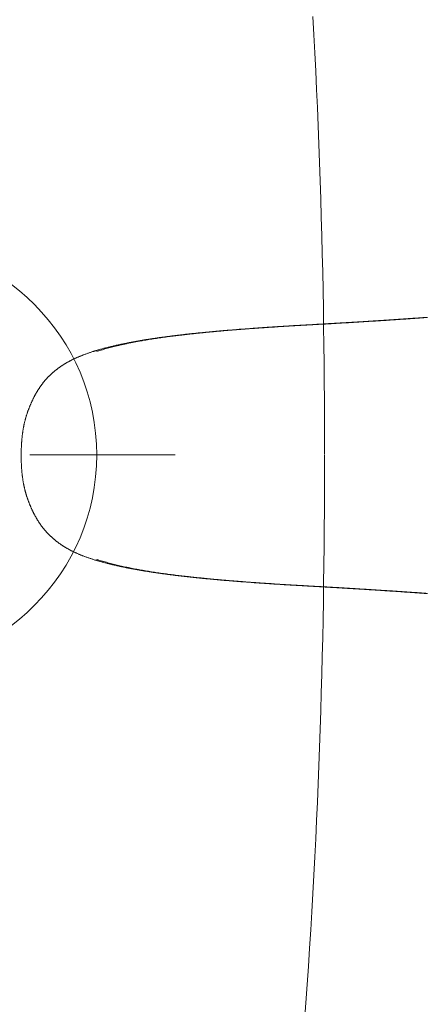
# Model space of a CAD drawing. Header units: millimetres. Extents: x -2074 to 12588, y -3630 to 101167.
# Tile 169 of 256: x 3022 to 3029, y 1573 to 1590. Entities that reach past the tile are written whole.
import ezdxf

# ---------------------------------------------------------------- set-up
doc = ezdxf.new("R2010")
doc.units = ezdxf.units.MM
doc.linetypes.add('CENTER', pattern=[2, 1.25, -0.25, 0.25, -0.25])
doc.layers.add('SelinAr_BUD_wymiary', color=7, linetype='Continuous', lineweight=18)
doc.layers.add('SelinAr_WYP_armatura', color=8, linetype='Continuous', lineweight=18)
doc.styles.add('style1', font='romans.shx', dxfattribs={"width": 0.6})
doc.dimstyles.new('ISO-25 Ania', dxfattribs={"dimtxt": 10, "dimasz": 5, "dimexe": 5, "dimexo": 0.625, "dimtad": 0, "dimrnd": 0.01, "dimtxsty": 'style1', "dimblk": 'ARCHTICK', "dimcen": 5, "dimdle": 5, "dimadec": 0, "dimazin": 0, "dimtfac": 1, "dimtmove": 0, "dimatfit": 3, "dimldrblk": 'ARCHTICK', "dimfxl": 0, "dimarcsym": 0})

# ---------------------------------------------------------------- blocks, each defined once
blk = doc.blocks.new('ORAS_ELECTRA')
for p, q in [((-1.795, -9.882), (-1.795, -9.882)), ((-1.795, -9.882), (-1.795, -9.883)), ((1.795, -9.882), (1.795, -9.883))]:
    blk.add_line(p, q)
for points, knots in [([(-2.369, -4.189), (-2.369, -4.196), (-2.368, -4.213), (-2.366, -4.24), (-2.364, -4.271), (-2.361, -4.301), (-2.359, -4.332), (-2.357, -4.364), (-2.355, -4.395), (-2.353, -4.427), (-2.35, -4.459), (-2.348, -4.491), (-2.346, -4.523), (-2.344, -4.555), (-2.341, -4.588), (-2.339, -4.621), (-2.337, -4.654), (-2.335, -4.687), (-2.332, -4.721), (-2.33, -4.754), (-2.328, -4.788), (-2.326, -4.823), (-2.323, -4.857), (-2.321, -4.892), (-2.319, -4.927), (-2.317, -4.962), (-2.314, -4.998), (-2.312, -5.034), (-2.309, -5.07), (-2.307, -5.107), (-2.305, -5.143), (-2.303, -5.178), (-2.3, -5.213), (-2.298, -5.247), (-2.296, -5.281), (-2.294, -5.314), (-2.292, -5.346), (-2.29, -5.378), (-2.288, -5.41), (-2.286, -5.442), (-2.284, -5.475), (-2.282, -5.507), (-2.28, -5.54), (-2.279, -5.573), (-2.277, -5.606), (-2.275, -5.641), (-2.273, -5.677), (-2.27, -5.714), (-2.268, -5.752), (-2.266, -5.791), (-2.264, -5.832), (-2.261, -5.873), (-2.259, -5.916), (-2.256, -5.96), (-2.254, -6.006), (-2.251, -6.053), (-2.248, -6.102), (-2.245, -6.153), (-2.242, -6.207), (-2.239, -6.263), (-2.236, -6.323), (-2.232, -6.388), (-2.228, -6.459), (-2.223, -6.539), (-2.217, -6.631), (-2.211, -6.725), (-2.206, -6.814), (-2.201, -6.892), (-2.196, -6.961), (-2.192, -7.025), (-2.187, -7.085), (-2.183, -7.142), (-2.179, -7.197), (-2.175, -7.252), (-2.171, -7.306), (-2.168, -7.358), (-2.164, -7.407), (-2.16, -7.455), (-2.156, -7.502), (-2.152, -7.548), (-2.149, -7.594), (-2.145, -7.638), (-2.141, -7.681), (-2.138, -7.724), (-2.134, -7.766), (-2.13, -7.807), (-2.127, -7.847), (-2.123, -7.887), (-2.119, -7.926), (-2.116, -7.965), (-2.112, -8.003), (-2.108, -8.041), (-2.105, -8.078), (-2.101, -8.114), (-2.097, -8.151), (-2.093, -8.187), (-2.09, -8.223), (-2.086, -8.258), (-2.082, -8.293), (-2.078, -8.328), (-2.074, -8.363), (-2.07, -8.397), (-2.066, -8.431), (-2.062, -8.465), (-2.058, -8.499), (-2.054, -8.532), (-2.05, -8.566), (-2.046, -8.6), (-2.041, -8.633), (-2.037, -8.667), (-2.032, -8.7), (-2.028, -8.734), (-2.023, -8.767), (-2.019, -8.8), (-2.014, -8.833), (-2.009, -8.865), (-2.004, -8.898), (-1.999, -8.93), (-1.994, -8.963), (-1.989, -8.995), (-1.984, -9.027), (-1.979, -9.059), (-1.974, -9.09), (-1.968, -9.122), (-1.963, -9.154), (-1.957, -9.186), (-1.951, -9.218), (-1.945, -9.25), (-1.939, -9.281), (-1.933, -9.313), (-1.927, -9.345), (-1.92, -9.377), (-1.914, -9.408), (-1.907, -9.44), (-1.9, -9.471), (-1.894, -9.503), (-1.886, -9.534), (-1.879, -9.565), (-1.872, -9.596), (-1.864, -9.627), (-1.857, -9.657), (-1.849, -9.687), (-1.842, -9.717), (-1.834, -9.746), (-1.826, -9.775), (-1.818, -9.804), (-1.81, -9.832), (-1.802, -9.858), (-1.797, -9.874), (-1.795, -9.881)], [0, 0, 0, 0, 0.003717, 0.009313, 0.014928, 0.020555, 0.026233, 0.03193, 0.037647, 0.043385, 0.049146, 0.054929, 0.060735, 0.066566, 0.072421, 0.078302, 0.08421, 0.090145, 0.096108, 0.102101, 0.108124, 0.114179, 0.120284, 0.12643, 0.132619, 0.138851, 0.145129, 0.151456, 0.157822, 0.164262, 0.170565, 0.17674, 0.182798, 0.188746, 0.194593, 0.200378, 0.205891, 0.21142, 0.216964, 0.222524, 0.228101, 0.233694, 0.239304, 0.244935, 0.25068, 0.256699, 0.262858, 0.269171, 0.275654, 0.282327, 0.289211, 0.29633, 0.303656, 0.31119, 0.318955, 0.326981, 0.335304, 0.343968, 0.353032, 0.362574, 0.372698, 0.383557, 0.395482, 0.409046, 0.424384, 0.442107, 0.456898, 0.469886, 0.481632, 0.49246, 0.502582, 0.51214, 0.521235, 0.530868, 0.540056, 0.548857, 0.557329, 0.565515, 0.573524, 0.581406, 0.589126, 0.596695, 0.604126, 0.611427, 0.618606, 0.625673, 0.632633, 0.639493, 0.646258, 0.652934, 0.659525, 0.665978, 0.67238, 0.678735, 0.685044, 0.691309, 0.697531, 0.703712, 0.709852, 0.715953, 0.722016, 0.728043, 0.734034, 0.739991, 0.745914, 0.751731, 0.757726, 0.763707, 0.769675, 0.775628, 0.781568, 0.787493, 0.793405, 0.799302, 0.805186, 0.811056, 0.816912, 0.822755, 0.828583, 0.834399, 0.840201, 0.845993, 0.851773, 0.857574, 0.863393, 0.869228, 0.875078, 0.880939, 0.88681, 0.892689, 0.898573, 0.904459, 0.910345, 0.916229, 0.922108, 0.927981, 0.933845, 0.93973, 0.945574, 0.951371, 0.95712, 0.962821, 0.968473, 0.974077, 0.979632, 0.985144, 0.990541, 0.995855, 1, 1, 1, 1]), ([(-1.788, -9.841), (-1.792, -9.827), (-1.801, -9.8), (-1.814, -9.757), (-1.827, -9.713), (-1.839, -9.668), (-1.851, -9.623), (-1.863, -9.578), (-1.876, -9.528), (-1.888, -9.475), (-1.902, -9.417), (-1.914, -9.359), (-1.927, -9.301), (-1.938, -9.242), (-1.95, -9.182), (-1.961, -9.122), (-1.971, -9.065), (-1.98, -9.011), (-1.989, -8.96), (-1.997, -8.908), (-2.005, -8.857), (-2.013, -8.805), (-2.02, -8.753), (-2.028, -8.7), (-2.035, -8.648), (-2.042, -8.595), (-2.049, -8.54), (-2.056, -8.482), (-2.063, -8.422), (-2.07, -8.362), (-2.077, -8.302), (-2.084, -8.241), (-2.091, -8.18), (-2.097, -8.12), (-2.103, -8.058), (-2.109, -7.997), (-2.116, -7.933), (-2.122, -7.866), (-2.128, -7.795), (-2.135, -7.725), (-2.141, -7.654), (-2.147, -7.583), (-2.153, -7.51), (-2.158, -7.437), (-2.164, -7.363), (-2.17, -7.29), (-2.176, -7.209), (-2.182, -7.121), (-2.189, -7.026), (-2.195, -6.93), (-2.202, -6.825), (-2.21, -6.708), (-2.217, -6.581), (-2.225, -6.461), (-2.231, -6.35), (-2.237, -6.246), (-2.243, -6.151), (-2.248, -6.064), (-2.252, -5.986), (-2.256, -5.909), (-2.26, -5.837), (-2.264, -5.771), (-2.267, -5.712), (-2.271, -5.652), (-2.274, -5.593), (-2.278, -5.533), (-2.281, -5.474), (-2.285, -5.415), (-2.288, -5.356), (-2.292, -5.297), (-2.296, -5.239), (-2.299, -5.181), (-2.303, -5.124), (-2.306, -5.068), (-2.31, -5.011), (-2.314, -4.95), (-2.318, -4.884), (-2.323, -4.814), (-2.328, -4.744), (-2.332, -4.677), (-2.337, -4.611), (-2.341, -4.548), (-2.345, -4.486), (-2.35, -4.423), (-2.354, -4.361), (-2.359, -4.298), (-2.363, -4.236), (-2.366, -4.195), (-2.367, -4.175)], [0, 0, 0, 0, 0.008254, 0.016507, 0.025317, 0.034126, 0.042936, 0.051746, 0.060556, 0.071566, 0.082578, 0.093589, 0.1046, 0.115711, 0.126823, 0.137935, 0.149046, 0.158432, 0.167818, 0.177204, 0.186591, 0.195976, 0.205383, 0.21479, 0.224198, 0.233605, 0.243012, 0.253602, 0.264194, 0.274785, 0.285377, 0.295967, 0.306582, 0.317197, 0.327813, 0.338428, 0.349043, 0.361157, 0.373272, 0.385388, 0.397503, 0.409617, 0.422179, 0.434741, 0.447303, 0.459865, 0.472427, 0.488628, 0.50483, 0.521032, 0.537233, 0.558838, 0.580443, 0.602048, 0.619714, 0.63738, 0.655045, 0.668297, 0.681548, 0.694797, 0.708046, 0.718249, 0.728453, 0.738657, 0.74886, 0.759063, 0.769284, 0.779506, 0.789728, 0.79995, 0.810172, 0.82009, 0.830008, 0.839927, 0.849846, 0.859764, 0.872181, 0.884598, 0.897015, 0.909432, 0.920744, 0.932056, 0.943368, 0.954679, 0.966009, 0.97734, 0.98867, 1, 1, 1, 1]), ([(1.788, -9.841), (1.792, -9.827), (1.801, -9.8), (1.814, -9.757), (1.827, -9.712), (1.84, -9.666), (1.852, -9.62), (1.864, -9.573), (1.876, -9.526), (1.887, -9.479), (1.898, -9.431), (1.909, -9.384), (1.919, -9.335), (1.929, -9.287), (1.939, -9.238), (1.949, -9.189), (1.958, -9.14), (1.967, -9.091), (1.975, -9.041), (1.984, -8.991), (1.992, -8.94), (2, -8.889), (2.008, -8.838), (2.015, -8.787), (2.023, -8.735), (2.03, -8.683), (2.037, -8.631), (2.044, -8.579), (2.051, -8.526), (2.057, -8.472), (2.064, -8.418), (2.07, -8.363), (2.077, -8.309), (2.083, -8.249), (2.09, -8.185), (2.097, -8.116), (2.104, -8.046), (2.111, -7.975), (2.119, -7.901), (2.126, -7.826), (2.132, -7.75), (2.139, -7.674), (2.145, -7.598), (2.152, -7.522), (2.158, -7.446), (2.164, -7.369), (2.17, -7.293), (2.176, -7.21), (2.182, -7.121), (2.189, -7.026), (2.195, -6.93), (2.202, -6.825), (2.21, -6.708), (2.217, -6.581), (2.224, -6.468), (2.23, -6.369), (2.235, -6.284), (2.24, -6.2), (2.245, -6.118), (2.249, -6.038), (2.253, -5.961), (2.258, -5.884), (2.262, -5.812), (2.266, -5.746), (2.269, -5.685), (2.273, -5.623), (2.276, -5.562), (2.28, -5.503), (2.283, -5.446), (2.286, -5.391), (2.29, -5.336), (2.293, -5.281), (2.296, -5.226), (2.3, -5.17), (2.304, -5.112), (2.307, -5.056), (2.311, -4.999), (2.315, -4.939), (2.319, -4.876), (2.323, -4.809), (2.328, -4.743), (2.332, -4.677), (2.337, -4.612), (2.341, -4.546), (2.346, -4.481), (2.35, -4.417), (2.354, -4.355), (2.359, -4.295), (2.363, -4.235), (2.366, -4.195), (2.367, -4.175)], [0, 0, 0, 0, 0.008254, 0.016507, 0.02553, 0.034553, 0.043576, 0.052599, 0.061622, 0.070733, 0.079845, 0.088957, 0.098069, 0.10718, 0.116312, 0.125444, 0.134576, 0.143708, 0.15284, 0.162117, 0.171395, 0.180673, 0.189951, 0.199229, 0.208526, 0.217824, 0.227123, 0.236421, 0.245719, 0.255331, 0.264944, 0.274557, 0.28417, 0.293783, 0.305821, 0.31786, 0.329899, 0.341938, 0.354976, 0.368015, 0.381054, 0.394094, 0.407132, 0.420191, 0.43325, 0.446309, 0.459368, 0.472427, 0.488628, 0.50483, 0.521031, 0.537233, 0.558838, 0.580443, 0.602048, 0.616437, 0.630826, 0.645215, 0.659604, 0.672724, 0.685844, 0.698965, 0.712084, 0.72259, 0.733096, 0.743602, 0.754107, 0.764612, 0.774114, 0.783617, 0.793119, 0.802622, 0.812124, 0.822104, 0.832085, 0.842066, 0.852047, 0.862028, 0.873762, 0.885496, 0.89723, 0.908963, 0.920715, 0.932467, 0.944219, 0.955971, 0.966978, 0.977985, 0.988993, 1, 1, 1, 1]), ([(1.795, -9.882), (1.797, -9.874), (1.803, -9.856), (1.811, -9.829), (1.818, -9.802), (1.826, -9.774), (1.834, -9.746), (1.841, -9.717), (1.849, -9.688), (1.856, -9.659), (1.864, -9.629), (1.871, -9.599), (1.878, -9.569), (1.885, -9.538), (1.892, -9.507), (1.899, -9.476), (1.906, -9.445), (1.913, -9.413), (1.919, -9.382), (1.926, -9.35), (1.932, -9.319), (1.938, -9.287), (1.944, -9.255), (1.95, -9.223), (1.956, -9.191), (1.962, -9.159), (1.967, -9.128), (1.973, -9.096), (1.978, -9.064), (1.983, -9.032), (1.988, -9), (1.994, -8.968), (1.998, -8.936), (2.003, -8.904), (2.008, -8.872), (2.013, -8.839), (2.018, -8.806), (2.022, -8.774), (2.027, -8.741), (2.031, -8.708), (2.036, -8.675), (2.04, -8.641), (2.045, -8.608), (2.049, -8.574), (2.053, -8.541), (2.057, -8.507), (2.061, -8.473), (2.065, -8.439), (2.069, -8.406), (2.073, -8.372), (2.077, -8.338), (2.081, -8.303), (2.085, -8.268), (2.088, -8.233), (2.092, -8.198), (2.096, -8.163), (2.1, -8.127), (2.103, -8.091), (2.107, -8.055), (2.111, -8.018), (2.114, -7.981), (2.118, -7.944), (2.121, -7.906), (2.125, -7.867), (2.128, -7.828), (2.132, -7.789), (2.136, -7.748), (2.139, -7.707), (2.143, -7.666), (2.146, -7.624), (2.15, -7.581), (2.153, -7.537), (2.157, -7.493), (2.161, -7.447), (2.164, -7.401), (2.168, -7.354), (2.171, -7.305), (2.175, -7.255), (2.179, -7.203), (2.183, -7.15), (2.187, -7.093), (2.191, -7.034), (2.195, -6.971), (2.2, -6.903), (2.205, -6.83), (2.21, -6.748), (2.216, -6.655), (2.222, -6.561), (2.227, -6.472), (2.231, -6.396), (2.235, -6.329), (2.239, -6.268), (2.242, -6.211), (2.245, -6.158), (2.248, -6.106), (2.251, -6.054), (2.254, -6.003), (2.257, -5.954), (2.259, -5.907), (2.262, -5.862), (2.264, -5.818), (2.267, -5.776), (2.269, -5.735), (2.272, -5.695), (2.274, -5.657), (2.276, -5.619), (2.278, -5.583), (2.28, -5.549), (2.282, -5.516), (2.284, -5.484), (2.286, -5.452), (2.288, -5.419), (2.29, -5.387), (2.292, -5.355), (2.294, -5.323), (2.296, -5.291), (2.298, -5.259), (2.3, -5.226), (2.302, -5.193), (2.304, -5.159), (2.306, -5.125), (2.308, -5.09), (2.311, -5.054), (2.313, -5.018), (2.315, -4.982), (2.318, -4.945), (2.32, -4.91), (2.322, -4.874), (2.325, -4.839), (2.327, -4.804), (2.329, -4.77), (2.331, -4.735), (2.334, -4.701), (2.336, -4.668), (2.338, -4.634), (2.341, -4.601), (2.343, -4.568), (2.345, -4.535), (2.347, -4.502), (2.35, -4.47), (2.352, -4.438), (2.354, -4.406), (2.356, -4.374), (2.358, -4.342), (2.361, -4.311), (2.363, -4.28), (2.365, -4.249), (2.367, -4.218), (2.369, -4.199), (2.369, -4.189)], [0, 0, 0, 0, 0.005038, 0.010202, 0.015438, 0.020746, 0.026129, 0.031616, 0.037148, 0.042728, 0.048356, 0.054031, 0.059753, 0.065522, 0.071336, 0.07721, 0.083054, 0.088907, 0.094767, 0.100633, 0.106501, 0.11237, 0.118237, 0.124099, 0.129955, 0.135801, 0.141637, 0.147458, 0.153264, 0.159052, 0.16482, 0.170592, 0.17638, 0.182182, 0.187997, 0.193826, 0.199669, 0.205525, 0.211396, 0.217281, 0.22318, 0.229093, 0.23502, 0.240962, 0.246917, 0.252887, 0.258873, 0.264744, 0.270655, 0.276599, 0.282577, 0.288591, 0.29464, 0.300727, 0.306852, 0.313017, 0.319222, 0.32547, 0.331761, 0.338097, 0.34448, 0.35091, 0.357432, 0.364069, 0.37079, 0.377602, 0.384508, 0.391515, 0.398627, 0.405853, 0.413199, 0.420673, 0.428284, 0.436043, 0.443961, 0.451976, 0.460197, 0.46869, 0.477489, 0.486643, 0.49621, 0.506268, 0.516924, 0.528329, 0.540707, 0.554406, 0.569958, 0.587907, 0.602425, 0.615225, 0.626448, 0.6367, 0.646277, 0.655311, 0.663901, 0.672996, 0.681665, 0.689963, 0.697946, 0.705657, 0.713128, 0.720386, 0.727407, 0.734186, 0.740753, 0.747131, 0.753341, 0.759398, 0.764702, 0.770296, 0.775908, 0.781502, 0.78708, 0.792642, 0.798188, 0.803719, 0.809237, 0.814915, 0.820728, 0.826637, 0.832648, 0.83877, 0.845009, 0.851377, 0.857823, 0.864175, 0.870479, 0.876735, 0.882947, 0.889115, 0.895241, 0.901326, 0.907364, 0.913372, 0.919351, 0.925301, 0.931224, 0.93712, 0.942989, 0.948834, 0.954654, 0.960451, 0.966225, 0.971977, 0.977708, 0.983419, 0.989109, 0.994754, 1, 1, 1, 1]), ([(-1.788, -9.841), (-1.788, -9.842), (-1.79, -9.845), (-1.792, -9.85), (-1.794, -9.856), (-1.796, -9.861), (-1.797, -9.867), (-1.797, -9.872), (-1.796, -9.877), (-1.796, -9.88), (-1.795, -9.882), (-1.795, -9.882)], [0, 0, 0, 0, 0.07486, 0.206455, 0.338602, 0.471195, 0.60435, 0.73461, 0.853802, 0.973322, 1, 1, 1, 1]), ([(-1.795, -9.883), (-1.794, -9.886), (-1.791, -9.896), (-1.785, -9.914), (-1.777, -9.937), (-1.769, -9.962), (-1.761, -9.986), (-1.753, -10.009), (-1.745, -10.032), (-1.736, -10.054), (-1.728, -10.076), (-1.72, -10.097), (-1.712, -10.117), (-1.704, -10.137), (-1.696, -10.157), (-1.688, -10.176), (-1.68, -10.194), (-1.671, -10.213), (-1.663, -10.231), (-1.655, -10.248), (-1.647, -10.265), (-1.638, -10.282), (-1.63, -10.298), (-1.622, -10.314), (-1.613, -10.33), (-1.605, -10.346), (-1.596, -10.361), (-1.588, -10.376), (-1.579, -10.39), (-1.571, -10.405), (-1.562, -10.419), (-1.553, -10.433), (-1.544, -10.447), (-1.535, -10.46), (-1.525, -10.474), (-1.516, -10.488), (-1.506, -10.501), (-1.497, -10.514), (-1.487, -10.527), (-1.477, -10.54), (-1.467, -10.553), (-1.457, -10.566), (-1.447, -10.578), (-1.437, -10.59), (-1.426, -10.602), (-1.416, -10.614), (-1.406, -10.626), (-1.395, -10.637), (-1.384, -10.648), (-1.374, -10.66), (-1.363, -10.671), (-1.352, -10.682), (-1.341, -10.692), (-1.33, -10.703), (-1.318, -10.713), (-1.307, -10.724), (-1.296, -10.734), (-1.284, -10.744), (-1.272, -10.754), (-1.261, -10.763), (-1.249, -10.773), (-1.237, -10.782), (-1.225, -10.791), (-1.213, -10.801), (-1.201, -10.81), (-1.188, -10.818), (-1.176, -10.827), (-1.163, -10.836), (-1.151, -10.844), (-1.138, -10.853), (-1.125, -10.861), (-1.112, -10.869), (-1.098, -10.877), (-1.084, -10.885), (-1.071, -10.894), (-1.057, -10.901), (-1.043, -10.909), (-1.029, -10.917), (-1.014, -10.925), (-1, -10.932), (-0.985, -10.94), (-0.97, -10.947), (-0.955, -10.954), (-0.94, -10.961), (-0.925, -10.968), (-0.91, -10.975), (-0.895, -10.982), (-0.88, -10.989), (-0.865, -10.995), (-0.849, -11.002), (-0.834, -11.008), (-0.818, -11.014), (-0.803, -11.02), (-0.787, -11.026), (-0.772, -11.032), (-0.756, -11.038), (-0.741, -11.043), (-0.725, -11.049), (-0.709, -11.054), (-0.693, -11.059), (-0.677, -11.064), (-0.661, -11.069), (-0.646, -11.073), (-0.63, -11.078), (-0.614, -11.082), (-0.598, -11.086), (-0.582, -11.09), (-0.565, -11.094), (-0.549, -11.098), (-0.533, -11.102), (-0.516, -11.105), (-0.499, -11.108), (-0.482, -11.112), (-0.465, -11.115), (-0.448, -11.118), (-0.43, -11.121), (-0.413, -11.123), (-0.395, -11.126), (-0.377, -11.129), (-0.359, -11.131), (-0.34, -11.133), (-0.322, -11.135), (-0.303, -11.137), (-0.284, -11.139), (-0.264, -11.141), (-0.245, -11.142), (-0.225, -11.144), (-0.205, -11.145), (-0.185, -11.146), (-0.165, -11.148), (-0.144, -11.149), (-0.123, -11.149), (-0.102, -11.15), (-0.081, -11.151), (-0.059, -11.151), (-0.038, -11.151), (-0.018, -11.151), (-0.005, -11.151), (0, -11.151)], [0, 0, 0, 0, 0.0048173, 0.0137162, 0.0251837, 0.0364292, 0.0474423, 0.0582281, 0.0688043, 0.079101, 0.0891433, 0.0989535, 0.1085514, 0.1179539, 0.1271763, 0.1362319, 0.1451327, 0.1538901, 0.1625239, 0.1709913, 0.1793038, 0.187474, 0.1955127, 0.2034299, 0.2112343, 0.2189339, 0.226536, 0.234047, 0.2414731, 0.2488199, 0.2560685, 0.2631903, 0.2704993, 0.2777933, 0.2850672, 0.2923163, 0.2995363, 0.3067229, 0.3138724, 0.3209813, 0.3280462, 0.3350643, 0.3420328, 0.3489495, 0.3558097, 0.3626531, 0.3694834, 0.3762802, 0.3830449, 0.3897792, 0.3964848, 0.4031632, 0.4098159, 0.4164445, 0.4230504, 0.4296352, 0.4362002, 0.4427469, 0.4492767, 0.4557909, 0.4622929, 0.4687296, 0.4751875, 0.4816343, 0.4880712, 0.4944996, 0.5009208, 0.5073359, 0.5137455, 0.5201465, 0.5266912, 0.5332824, 0.5399127, 0.5465735, 0.5532561, 0.5599511, 0.5666486, 0.5733314, 0.5800866, 0.586875, 0.5936978, 0.6005561, 0.6074509, 0.6143832, 0.6213424, 0.6277813, 0.6345844, 0.6413836, 0.6481784, 0.654969, 0.6617552, 0.6685373, 0.6753312, 0.6818729, 0.6885959, 0.695307, 0.7020057, 0.7086923, 0.7153668, 0.7220294, 0.7286805, 0.7353204, 0.7419495, 0.7485682, 0.7551769, 0.7617763, 0.7683668, 0.7749453, 0.7814947, 0.788216, 0.7949899, 0.8018158, 0.8086919, 0.815616, 0.822586, 0.8295976, 0.8366693, 0.8438073, 0.8510058, 0.8582686, 0.8655999, 0.8730039, 0.8804843, 0.8880534, 0.8956971, 0.9034089, 0.9111927, 0.9190524, 0.9269922, 0.9350165, 0.9431299, 0.9513377, 0.959645, 0.9680579, 0.9765824, 0.9852458, 0.9937364, 1, 1, 1, 1]), ([(0, -11.151), (0.002, -11.151), (0.012, -11.151), (0.028, -11.151), (0.05, -11.151), (0.072, -11.151), (0.094, -11.15), (0.115, -11.15), (0.137, -11.149), (0.158, -11.148), (0.179, -11.147), (0.2, -11.146), (0.22, -11.144), (0.241, -11.143), (0.261, -11.141), (0.28, -11.139), (0.3, -11.138), (0.319, -11.136), (0.338, -11.133), (0.357, -11.131), (0.376, -11.129), (0.395, -11.126), (0.413, -11.123), (0.431, -11.121), (0.449, -11.118), (0.466, -11.115), (0.484, -11.111), (0.501, -11.108), (0.519, -11.105), (0.536, -11.101), (0.552, -11.097), (0.569, -11.093), (0.585, -11.089), (0.602, -11.085), (0.617, -11.081), (0.633, -11.077), (0.649, -11.072), (0.665, -11.068), (0.681, -11.063), (0.696, -11.058), (0.712, -11.053), (0.728, -11.048), (0.743, -11.042), (0.759, -11.037), (0.774, -11.031), (0.79, -11.025), (0.805, -11.019), (0.821, -11.013), (0.836, -11.007), (0.851, -11.001), (0.866, -10.994), (0.882, -10.988), (0.897, -10.981), (0.912, -10.974), (0.927, -10.968), (0.942, -10.96), (0.958, -10.953), (0.973, -10.946), (0.988, -10.938), (1.003, -10.93), (1.018, -10.923), (1.032, -10.915), (1.047, -10.907), (1.061, -10.899), (1.075, -10.891), (1.089, -10.883), (1.103, -10.875), (1.116, -10.866), (1.13, -10.858), (1.143, -10.849), (1.156, -10.841), (1.169, -10.832), (1.181, -10.823), (1.194, -10.815), (1.206, -10.806), (1.218, -10.797), (1.23, -10.788), (1.242, -10.778), (1.254, -10.769), (1.265, -10.759), (1.277, -10.75), (1.288, -10.74), (1.3, -10.73), (1.311, -10.72), (1.322, -10.71), (1.333, -10.699), (1.344, -10.689), (1.355, -10.678), (1.366, -10.667), (1.377, -10.656), (1.388, -10.645), (1.398, -10.634), (1.409, -10.622), (1.419, -10.611), (1.429, -10.599), (1.439, -10.587), (1.45, -10.575), (1.459, -10.563), (1.469, -10.55), (1.479, -10.538), (1.489, -10.525), (1.499, -10.512), (1.508, -10.499), (1.518, -10.485), (1.527, -10.472), (1.536, -10.458), (1.545, -10.445), (1.554, -10.431), (1.563, -10.417), (1.572, -10.403), (1.58, -10.389), (1.589, -10.374), (1.597, -10.36), (1.605, -10.345), (1.613, -10.33), (1.622, -10.315), (1.63, -10.299), (1.638, -10.284), (1.646, -10.267), (1.654, -10.251), (1.662, -10.234), (1.669, -10.217), (1.677, -10.2), (1.685, -10.182), (1.693, -10.164), (1.701, -10.145), (1.709, -10.126), (1.716, -10.106), (1.724, -10.087), (1.732, -10.066), (1.74, -10.046), (1.747, -10.024), (1.755, -10.003), (1.763, -9.98), (1.771, -9.957), (1.778, -9.934), (1.786, -9.91), (1.792, -9.892), (1.795, -9.883), (1.795, -9.883)], [0, 0, 0, 0, 0.00238, 0.011424, 0.019568, 0.028355, 0.036934, 0.045536, 0.05402, 0.062394, 0.070664, 0.078835, 0.086913, 0.094904, 0.102812, 0.110642, 0.118398, 0.126087, 0.133711, 0.141243, 0.148695, 0.156072, 0.163379, 0.17062, 0.177805, 0.184927, 0.191988, 0.199, 0.205963, 0.212872, 0.219728, 0.226531, 0.233322, 0.23986, 0.246406, 0.252962, 0.259527, 0.266102, 0.272688, 0.279286, 0.285895, 0.292516, 0.299149, 0.305795, 0.312454, 0.319126, 0.325811, 0.332505, 0.339054, 0.345814, 0.35258, 0.359351, 0.366127, 0.372909, 0.379696, 0.386519, 0.393748, 0.400766, 0.407745, 0.414686, 0.421591, 0.42846, 0.435297, 0.44215, 0.448878, 0.455608, 0.462327, 0.469027, 0.475699, 0.482332, 0.488922, 0.495442, 0.501834, 0.50823, 0.514633, 0.521043, 0.527462, 0.533891, 0.54033, 0.546715, 0.553198, 0.559695, 0.566207, 0.572736, 0.579282, 0.585848, 0.592435, 0.599044, 0.605677, 0.612334, 0.619019, 0.625731, 0.632473, 0.639246, 0.646052, 0.652906, 0.65973, 0.666606, 0.673534, 0.68051, 0.687532, 0.694598, 0.701705, 0.708848, 0.716025, 0.723233, 0.730465, 0.737719, 0.744989, 0.752275, 0.759414, 0.766652, 0.773961, 0.781348, 0.788818, 0.796376, 0.804029, 0.811782, 0.819644, 0.827621, 0.835723, 0.843959, 0.85234, 0.860884, 0.869558, 0.878372, 0.887331, 0.896445, 0.905725, 0.915185, 0.924838, 0.9347, 0.94479, 0.955128, 0.965748, 0.976564, 0.987589, 0.998833, 1, 1, 1, 1]), ([(1.788, -9.841), (1.788, -9.842), (1.79, -9.845), (1.792, -9.85), (1.794, -9.856), (1.796, -9.861), (1.797, -9.867), (1.797, -9.872), (1.796, -9.877), (1.795, -9.88), (1.795, -9.882), (1.795, -9.882)], [0, 0, 0, 0, 0.074863, 0.207127, 0.339613, 0.4721, 0.604364, 0.732369, 0.860777, 0.989391, 1, 1, 1, 1])]:
    blk.add_open_spline(points, degree=3, knots=knots)
blk = doc.blocks.new('Umywalka KOŁO_bez barier')
at = {"linetype": 'Continuous'}
for points in [[(-0.005, -12.438), (-0.319, -12.438), (-0.632, -12.439), (-0.946, -12.441), (-1.259, -12.444), (-1.572, -12.447), (-1.886, -12.45), (-2.199, -12.455), (-2.512, -12.46), (-2.826, -12.466), (-3.139, -12.472), (-3.452, -12.479), (-3.766, -12.487), (-4.079, -12.496), (-4.392, -12.505), (-4.705, -12.515), (-5.019, -12.526), (-5.332, -12.538), (-5.645, -12.55), (-5.958, -12.563), (-6.271, -12.577), (-6.584, -12.592), (-6.897, -12.607), (-7.21, -12.624), (-7.523, -12.641)], [(0.007, -12.438), (0.32, -12.438), (0.633, -12.439), (0.947, -12.441), (1.26, -12.444), (1.573, -12.447), (1.887, -12.45), (2.2, -12.455), (2.514, -12.46), (2.827, -12.466), (3.14, -12.472), (3.454, -12.479), (3.767, -12.487), (4.08, -12.496), (4.393, -12.505), (4.707, -12.515), (5.02, -12.526), (5.333, -12.538), (5.646, -12.55), (5.959, -12.563), (6.272, -12.577), (6.585, -12.592), (6.898, -12.607), (7.211, -12.624), (7.524, -12.641), (7.837, -12.659), (8.15, -12.677), (8.463, -12.697), (8.775, -12.718), (9.088, -12.739), (9.401, -12.761), (9.713, -12.784)]]:
    blk.add_lwpolyline(points, dxfattribs=at)
at = {"linetype": 'CENTER', "ltscale": 2}
blk.add_lwpolyline([(0.001, -15.002), (0.001, -24.996)], dxfattribs=at)
blk.add_circle((0.001, -19.999), 3.648)
blk.add_blockref('ORAS_ELECTRA', (0.009, -6.497))
blk = doc.blocks.new('_ArchTick')
at = {"color": 0, "linetype": 'ByBlock', "const_width": 0.15}
blk.add_lwpolyline([(-0.5, -0.5), (0.5, 0.5)], dxfattribs=at)
blk = doc.blocks.new('*D786')
at = {"layer": 'Defpoints', "color": 0}
for p in [(3039.657, 1750.241), (3039.657, 1710.241), (2937.157, 1522.241)]:
    blk.add_point(p, dxfattribs=at)
at = {"layer": 'SelinAr_BUD_wymiary', "color": 0, "lineweight": -2}
for p, q in [((3039.657, 1720.241), (3039.657, 1705.241)), ((2937.157, 1700.241), (2937.157, 1715.241)), ((2932.157, 1710.241), (2976.21, 1710.241)), ((3044.657, 1710.241), (3000.603, 1710.241))]:
    blk.add_line(p, q, dxfattribs=at)
at = {"layer": 'SelinAr_BUD_wymiary', "color": 0, "lineweight": -2, "xscale": 5, "yscale": 5, "zscale": 5, "rotation": 180}
blk.add_blockref('_ArchTick', (2937.157, 1710.241), dxfattribs=at)
at = {"layer": 'SelinAr_BUD_wymiary', "color": 0, "lineweight": -2, "xscale": 5, "yscale": 5, "zscale": 5}
blk.add_blockref('_ArchTick', (3039.657, 1710.241), dxfattribs=at)
at = {"layer": 'SelinAr_BUD_wymiary', "color": 0, "insert": (2988.407, 1710.241), "char_height": 10, "attachment_point": 5, "style": 'style1'}
blk.add_mtext('102,5', dxfattribs=at)

msp = doc.modelspace()

# ---------------------------------------------------------------- block references
at = {"layer": 'SelinAr_WYP_armatura', "color": 211, "linetype": 'Continuous', "lineweight": 13, "rotation": 270}
msp.add_blockref('Umywalka KOŁO_bez barier', (3039.657, 1582.241), dxfattribs=at)

# ---------------------------------------------------------------- dimensions: what is measured, and where the dimension line sits
at = {"layer": 'SelinAr_BUD_wymiary'}
dim = msp.add_linear_dim(base=(3039.657, 1710.241), p1=(2937.157, 1522.241), p2=(3039.657, 1750.241), dimstyle='ISO-25 Ania', override={"dimtmove": 1, "dimfxl": 10, "dimarcsym": 2}, dxfattribs=at)
dim.commit()
dim.dimension.update_dxf_attribs({"geometry": '*D786', "text_midpoint": (2988.407, 1710.241)})

doc.saveas('drawing.dxf')
